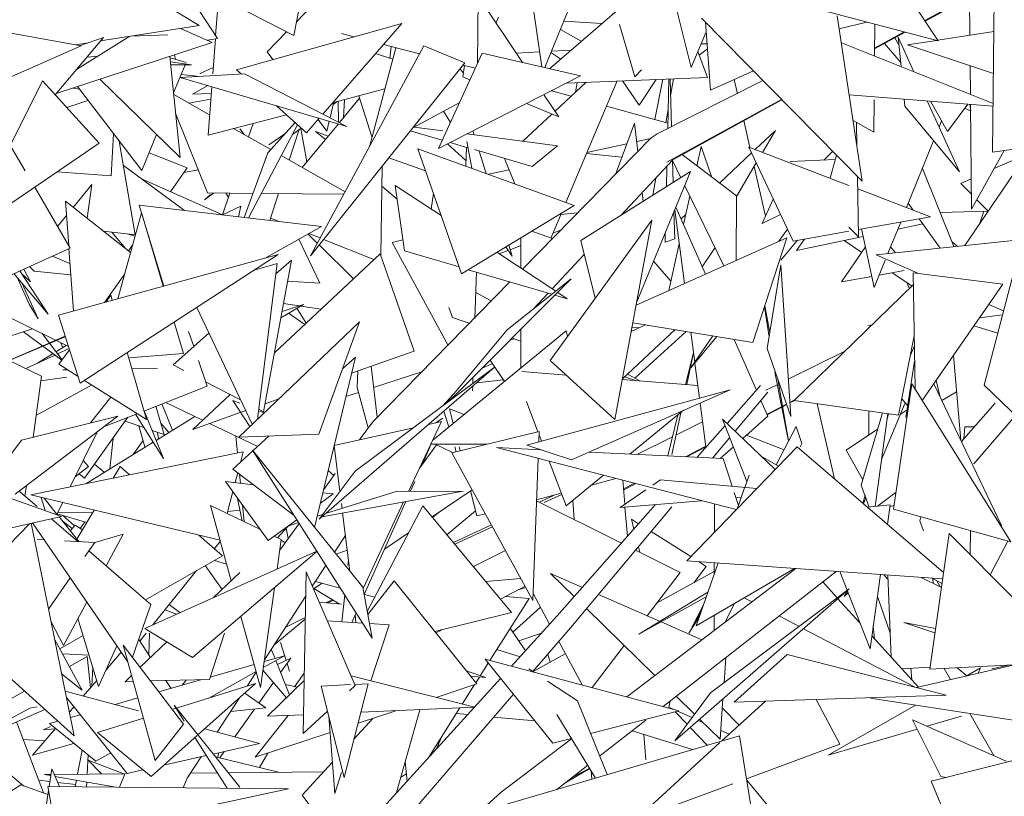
# Model space of a CAD drawing. Header units: metres. Extents: x -14.5 to 13.2, y -19 to 3.3.
# Tile 180 of 210: x 11.802 to 11.975, y 2.364 to 2.5. Entities that reach past the tile are written whole.
import ezdxf

# ---------------------------------------------------------------- set-up
doc = ezdxf.new("R2010")
doc.units = ezdxf.units.M
doc.layers.add('G-IMPT', color=7, linetype='Continuous', lineweight=5)
doc.layers.add('L-PLNT', color=7, linetype='Continuous', lineweight=5, true_color=0x005900)

# ---------------------------------------------------------------- blocks, each defined once
blk = doc.blocks.new('ÁRVORES ORNAMENTAIS - Pequeno e Médio Porte - Ipê-roxo-2870950-CORTE_CALÇADA')
at = {"layer": 'G-IMPT', "color": 253, "true_color": 0xaaaaaa}
for p, q in [((8.17046, 2.53208), (8.15413, 2.49191)), ((8.10995, 2.49758), (8.11499, 2.52413)), ((8.06427, 2.51694), (8.09324, 2.49934)), ((8.23345, 2.51805), (8.23302, 2.47704)), ((8.15018, 2.51571), (8.15362, 2.49203)), ((8.11043, 2.50007), (8.12325, 2.51336)), ((8.1425, 2.51335), (8.14227, 2.49265)), ((8.17452, 2.51338), (8.17994, 2.49194)), ((8.21411, 2.51073), (8.22342, 2.49664)), ((8.17551, 2.50947), (8.15497, 2.49172)), ((8.22107, 2.5002), (8.23333, 2.50694)), ((8.22109, 2.50017), (8.23333, 2.50693)), ((8.22115, 2.50008), (8.23333, 2.50673)), ((8.09659, 2.50332), (8.09615, 2.49756)), ((8.09779, 2.5038), (8.10995, 2.49758)), ((8.1424, 2.50455), (8.15022, 2.49282)), ((8.22896, 2.50435), (8.22903, 2.49764)), ((8.09324, 2.50197), (8.09648, 2.49706)), ((8.20114, 2.50251), (8.22342, 2.49664)), ((8.04694, 2.50035), (8.07248, 2.49577)), ((8.09982, 2.49154), (8.12895, 2.49971)), ((8.11503, 2.48373), (8.12895, 2.49971)), ((8.14597, 2.50083), (8.14554, 2.49983)), ((8.16418, 2.49968), (8.15746, 2.50011)), ((8.16731, 2.49952), (8.17001, 2.4903)), ((8.21003, 2.47188), (8.18172, 2.50064)), ((8.18243, 2.49991), (8.1833, 2.48795)), ((8.20566, 2.50105), (8.21003, 2.47188)), ((8.21086, 2.49995), (8.206, 2.49876)), ((8.21221, 2.49397), (8.21226, 2.49958)), ((8.07588, 2.49662), (8.09324, 2.49934)), ((8.08771, 2.49767), (8.08114, 2.49744)), ((8.08993, 2.49882), (8.09556, 2.49635)), ((8.10522, 2.49468), (8.10866, 2.49824)), ((8.12051, 2.49734), (8.11831, 2.49792)), ((8.16056, 2.49655), (8.15687, 2.49865)), ((8.17994, 2.49194), (8.18255, 2.49823)), ((8.21222, 2.49534), (8.21745, 2.49821)), ((8.21222, 2.49527), (8.21751, 2.49819)), ((8.21222, 2.49521), (8.21763, 2.49816)), ((8.23324, 2.49829), (8.22335, 2.49676)), ((8.06788, 2.48712), (8.07639, 2.49721)), ((8.09556, 2.49635), (8.06807, 2.48735)), ((8.07155, 2.49594), (8.07372, 2.49628)), ((8.08106, 2.49743), (8.07164, 2.49158)), ((8.07235, 2.49579), (8.07639, 2.49721)), ((8.09648, 2.49706), (8.09469, 2.49673)), ((8.09611, 2.49699), (8.09564, 2.49081)), ((8.13207, 2.49434), (8.12571, 2.49599)), ((8.18167, 2.49612), (8.18271, 2.49609)), ((8.20637, 2.4963), (8.23311, 2.48562)), ((8.21398, 2.49617), (8.21684, 2.49283)), ((8.21655, 2.49579), (8.21578, 2.49715)), ((8.21917, 2.49119), (8.21641, 2.49728)), ((8.21691, 2.49209), (8.21641, 2.49728)), ((8.22311, 2.49672), (8.21805, 2.49594)), ((8.23317, 2.49085), (8.21805, 2.49594)), ((8.05103, 2.48634), (8.07248, 2.49577)), ((8.10623, 2.49334), (8.10522, 2.49468)), ((8.13283, 2.49576), (8.11283, 2.45873)), ((8.12788, 2.49543), (8.12323, 2.47798)), ((8.12431, 2.49438), (8.12734, 2.49339)), ((8.12708, 2.49564), (8.12684, 2.49355)), ((8.14002, 2.49274), (8.13283, 2.49576)), ((8.1431, 2.49446), (8.13543, 2.47769)), ((8.1431, 2.49446), (8.16045, 2.49045)), ((8.14912, 2.49447), (8.15323, 2.49469)), ((8.15696, 2.49343), (8.15521, 2.49456)), ((8.15531, 2.49481), (8.15877, 2.495)), ((8.18281, 2.4902), (8.1811, 2.49474)), ((8.18135, 2.49409), (8.18277, 2.49525)), ((8.0754, 2.49392), (8.07349, 2.49378)), ((8.08809, 2.4939), (8.08991, 2.47605)), ((8.09095, 2.49281), (8.08812, 2.49364)), ((8.09189, 2.49239), (8.08819, 2.49296)), ((8.08907, 2.49336), (8.08892, 2.49417)), ((8.14002, 2.49274), (8.11283, 2.45873)), ((8.09189, 2.49239), (8.08825, 2.49242)), ((8.08875, 2.48746), (8.09078, 2.4924)), ((8.10126, 2.4908), (8.0899, 2.49019)), ((8.0934, 2.49086), (8.09572, 2.49196)), ((8.0934, 2.49086), (8.09343, 2.49081)), ((8.10063, 2.49081), (8.09982, 2.49154)), ((8.10126, 2.4908), (8.11928, 2.48155)), ((8.13918, 2.4917), (8.13979, 2.491)), ((8.14001, 2.49228), (8.13967, 2.4903)), ((8.14188, 2.49179), (8.13971, 2.49236)), ((8.17001, 2.4903), (8.17119, 2.49154)), ((8.1833, 2.48795), (8.19089, 2.49132)), ((8.22908, 2.49223), (8.22913, 2.48721)), ((8.06563, 2.4896), (8.052, 2.46245)), ((8.07561, 2.47859), (8.06563, 2.4896)), ((8.07573, 2.48986), (8.08991, 2.47605)), ((8.0899, 2.49019), (8.11928, 2.48155)), ((8.09334, 2.49037), (8.09008, 2.49068)), ((8.16045, 2.49045), (8.13543, 2.47769)), ((8.14095, 2.48976), (8.13967, 2.4903)), ((8.15594, 2.48423), (8.16144, 2.48934)), ((8.15785, 2.46816), (8.16687, 2.48956)), ((8.18281, 2.4902), (8.15799, 2.4892)), ((8.15953, 2.48757), (8.15983, 2.48927)), ((8.17075, 2.48529), (8.16782, 2.4896)), ((8.17373, 2.48984), (8.17075, 2.48529)), ((8.17352, 2.48278), (8.17492, 2.48988)), ((8.17391, 2.48025), (8.19255, 2.48963)), ((8.17578, 2.48119), (8.17598, 2.48993)), ((8.17645, 2.48152), (8.17621, 2.48994)), ((8.1763, 2.48696), (8.17683, 2.48996)), ((8.1881, 2.48732), (8.18752, 2.48983)), ((8.07214, 2.48812), (8.07104, 2.48832)), ((8.08314, 2.4738), (8.07179, 2.48857)), ((8.09478, 2.48876), (8.09207, 2.48724)), ((8.09537, 2.48735), (8.09207, 2.48724)), ((8.09546, 2.48855), (8.09481, 2.48)), ((8.11692, 2.48579), (8.12594, 2.48815)), ((8.15531, 2.48783), (8.15878, 2.48687)), ((8.07365, 2.48615), (8.06992, 2.48486)), ((8.08878, 2.48716), (8.09509, 2.48358)), ((8.09142, 2.48566), (8.0953, 2.48636)), ((8.1163, 2.48308), (8.11696, 2.48594)), ((8.11684, 2.48543), (8.11754, 2.48595)), ((8.11779, 2.48232), (8.11772, 2.486)), ((8.11796, 2.48223), (8.12152, 2.48652)), ((8.11867, 2.48308), (8.11886, 2.4863)), ((8.12138, 2.48696), (8.12369, 2.4797)), ((8.13914, 2.48579), (8.1309, 2.48133)), ((8.1566, 2.48323), (8.15093, 2.48559)), ((8.15405, 2.48706), (8.1566, 2.48323)), ((8.17564, 2.47524), (8.19581, 2.48632)), ((8.17564, 2.47524), (8.19586, 2.48628)), ((8.17667, 2.47564), (8.19588, 2.48625)), ((8.20774, 2.48713), (8.23311, 2.48512)), ((8.2121, 2.48055), (8.21215, 2.48624)), ((8.21758, 2.48511), (8.21746, 2.48636)), ((8.22718, 2.47355), (8.22151, 2.48604)), ((8.22507, 2.48067), (8.22207, 2.48599)), ((8.11216, 2.48043), (8.10685, 2.48521)), ((8.13628, 2.48425), (8.13752, 2.48225)), ((8.16501, 2.48514), (8.1758, 2.48214)), ((8.17545, 2.48224), (8.17586, 2.48453)), ((8.22718, 2.47355), (8.21758, 2.48511)), ((8.22507, 2.48067), (8.22865, 2.48547)), ((8.22812, 2.48476), (8.22916, 2.48427)), ((8.22899, 2.48544), (8.22916, 2.48438)), ((8.22915, 2.48543), (8.22932, 2.46696)), ((8.09469, 2.46983), (8.08913, 2.48372)), ((8.09481, 2.48), (8.10862, 2.48362)), ((8.10194, 2.47969), (8.10275, 2.48208)), ((8.11017, 2.48222), (8.10535, 2.47687)), ((8.11216, 2.48043), (8.11439, 2.48299)), ((8.11575, 2.4807), (8.1142, 2.48277)), ((8.11575, 2.4807), (8.11616, 2.48247)), ((8.15025, 2.47895), (8.1554, 2.48373)), ((8.16996, 2.48212), (8.16657, 2.47311)), ((8.16996, 2.48212), (8.17051, 2.47713)), ((8.19026, 2.47784), (8.18917, 2.48262)), ((8.2121, 2.48055), (8.20843, 2.48258)), ((8.20904, 2.48224), (8.20912, 2.47798)), ((8.22403, 2.48251), (8.2236, 2.48144)), ((8.09931, 2.48118), (8.10587, 2.47746)), ((8.10044, 2.48112), (8.10115, 2.48014)), ((8.10192, 2.46543), (8.11059, 2.48184)), ((8.10552, 2.4783), (8.10852, 2.48038)), ((8.10912, 2.47561), (8.11085, 2.48099)), ((8.10969, 2.48013), (8.11122, 2.48127)), ((8.11222, 2.47531), (8.11113, 2.4812)), ((8.11139, 2.47432), (8.11777, 2.482)), ((8.11599, 2.47986), (8.11376, 2.48066)), ((8.11548, 2.47924), (8.11376, 2.48066)), ((8.13608, 2.47911), (8.13044, 2.48076)), ((8.13618, 2.48078), (8.13111, 2.48145)), ((8.14168, 2.48007), (8.14146, 2.48077)), ((8.1912, 2.47747), (8.19478, 2.48082)), ((8.1925, 2.47698), (8.19478, 2.48082)), ((8.07561, 2.47859), (8.052, 2.46245)), ((8.07774, 2.47282), (8.07816, 2.48027)), ((8.08198, 2.46245), (8.07916, 2.47897)), ((8.08314, 2.4738), (8.08573, 2.48012)), ((8.14058, 2.4778), (8.13744, 2.47872)), ((8.14125, 2.47418), (8.14037, 2.47889)), ((8.15637, 2.47815), (8.14042, 2.48023)), ((8.15019, 2.45639), (8.17289, 2.47956)), ((8.17032, 2.47887), (8.17273, 2.4794)), ((8.17391, 2.48025), (8.17289, 2.47956)), ((8.22263, 2.47903), (8.21786, 2.46725)), ((8.25431, 2.47988), (8.23302, 2.47704)), ((8.0626, 2.47371), (8.06027, 2.47771)), ((8.08441, 2.47689), (8.09115, 2.47424)), ((8.10119, 2.46551), (8.10535, 2.47687)), ((8.13944, 2.45558), (8.13177, 2.47763)), ((8.15931, 2.46762), (8.13177, 2.47763)), ((8.14025, 2.47557), (8.13702, 2.4785)), ((8.14034, 2.47787), (8.1402, 2.47456)), ((8.15188, 2.4745), (8.14173, 2.47746)), ((8.14382, 2.47325), (8.14258, 2.47722)), ((8.15188, 2.4745), (8.15637, 2.47815)), ((8.16155, 2.47694), (8.1686, 2.47849)), ((8.18168, 2.47804), (8.18091, 2.47462)), ((8.18358, 2.47258), (8.18168, 2.47804)), ((8.1849, 2.47157), (8.19057, 2.47688)), ((8.19786, 2.46136), (8.19009, 2.4779)), ((8.19009, 2.4779), (8.20767, 2.47116)), ((8.20483, 2.47716), (8.2033, 2.47563)), ((8.23507, 2.47731), (8.22932, 2.46696)), ((8.23329, 2.47411), (8.24288, 2.47835)), ((8.10772, 2.47641), (8.11894, 2.47004)), ((8.13313, 2.47372), (8.12666, 2.47603)), ((8.14703, 2.47591), (8.14883, 2.47143)), ((8.16771, 2.47614), (8.16149, 2.4768)), ((8.16755, 2.46588), (8.17667, 2.47564)), ((8.17661, 2.47557), (8.1781, 2.47252)), ((8.17674, 2.47166), (8.17663, 2.47553)), ((8.17834, 2.47658), (8.18788, 2.4693)), ((8.18788, 2.46919), (8.19139, 2.47512)), ((8.19735, 2.47535), (8.20531, 2.47572)), ((8.20551, 2.47648), (8.20441, 2.47241)), ((8.07774, 2.47282), (8.06823, 2.47355)), ((8.0799, 2.47465), (8.09065, 2.46673)), ((8.08819, 2.47005), (8.09115, 2.47424)), ((8.09057, 2.47342), (8.09305, 2.47392)), ((8.12547, 2.47454), (8.12522, 2.45878)), ((8.14419, 2.47312), (8.14783, 2.47392)), ((8.16047, 2.46144), (8.17982, 2.4736)), ((8.17033, 2.45062), (8.17982, 2.4736)), ((8.17555, 2.47092), (8.17563, 2.47439)), ((8.19302, 2.46574), (8.19102, 2.47449)), ((8.22065, 2.47415), (8.22621, 2.46038)), ((8.23766, 2.47453), (8.2281, 2.46057)), ((8.08297, 2.47239), (8.09733, 2.46596)), ((8.17315, 2.46941), (8.17369, 2.47246)), ((8.20921, 2.47271), (8.2094, 2.46209)), ((8.22742, 2.4715), (8.22927, 2.47232)), ((8.07051, 2.46011), (8.06427, 2.47084)), ((8.07107, 2.46729), (8.07436, 2.47129)), ((8.0735, 2.46538), (8.07436, 2.47129)), ((8.12812, 2.46875), (8.12541, 2.471)), ((8.12778, 2.47117), (8.12942, 2.45961)), ((8.12778, 2.47117), (8.13587, 2.46584)), ((8.1713, 2.4699), (8.17147, 2.46835)), ((8.17879, 2.47111), (8.1857, 2.45698)), ((8.20925, 2.47055), (8.22208, 2.46563)), ((8.2293, 2.4696), (8.22742, 2.4715)), ((8.08115, 2.45935), (8.06969, 2.46838)), ((8.07026, 2.46054), (8.06969, 2.46838)), ((8.09416, 2.46861), (8.09578, 2.46982)), ((8.09416, 2.46861), (8.09527, 2.46956)), ((8.09469, 2.46983), (8.10274, 2.46975)), ((8.09733, 2.46596), (8.09862, 2.46979)), ((8.09839, 2.46909), (8.09795, 2.4698)), ((8.1042, 2.46974), (8.1187, 2.4696)), ((8.1057, 2.46499), (8.10722, 2.46971)), ((8.13452, 2.46971), (8.13411, 2.46699)), ((8.1797, 2.46924), (8.17858, 2.46427)), ((8.18788, 2.4693), (8.18782, 2.45796)), ((8.19438, 2.46876), (8.19242, 2.46442)), ((8.23224, 2.46663), (8.23026, 2.46863)), ((8.08705, 2.45343), (8.08266, 2.46765)), ((8.08266, 2.46765), (8.11478, 2.46394)), ((8.10058, 2.46749), (8.09737, 2.46596)), ((8.10017, 2.46563), (8.10058, 2.46749)), ((8.13944, 2.45558), (8.15931, 2.46762)), ((8.17702, 2.46174), (8.17689, 2.4665)), ((8.17872, 2.45385), (8.17702, 2.46684)), ((8.18243, 2.45552), (8.17723, 2.46734)), ((8.21817, 2.468), (8.21901, 2.46681)), ((8.22379, 2.46638), (8.23223, 2.46664)), ((8.23078, 2.4645), (8.23147, 2.46661)), ((8.0683, 2.46391), (8.06987, 2.46583)), ((8.07891, 2.45119), (8.08306, 2.46634)), ((8.08693, 2.45339), (8.08307, 2.46636)), ((8.10584, 2.46541), (8.10733, 2.4648)), ((8.15505, 2.44031), (8.17301, 2.46505)), ((8.15521, 2.46188), (8.15705, 2.46625)), ((8.15694, 2.46601), (8.15992, 2.46632)), ((8.16648, 2.4299), (8.17301, 2.46505)), ((8.17815, 2.46526), (8.17898, 2.46603)), ((8.19566, 2.46603), (8.19242, 2.46442)), ((8.20938, 2.46339), (8.22208, 2.46563)), ((8.21683, 2.46471), (8.21459, 2.45915)), ((8.2201, 2.46528), (8.22376, 2.46012)), ((8.08198, 2.46245), (8.07638, 2.46311)), ((8.10489, 2.45833), (8.11478, 2.46394)), ((8.15183, 2.46309), (8.15548, 2.46179)), ((8.15557, 2.46274), (8.15692, 2.46326)), ((8.19687, 2.46347), (8.19536, 2.46131)), ((8.19786, 2.46136), (8.20767, 2.46309)), ((8.20767, 2.46378), (8.2094, 2.46209)), ((8.20994, 2.46349), (8.21218, 2.45319)), ((8.22073, 2.46439), (8.21633, 2.46346)), ((8.08031, 2.46001), (8.07787, 2.46293)), ((8.08063, 2.46261), (8.08193, 2.46222)), ((8.1145, 2.45394), (8.11079, 2.46168)), ((8.11241, 2.4626), (8.11405, 2.46098)), ((8.11258, 2.46269), (8.11454, 2.4619)), ((8.11517, 2.46165), (8.12402, 2.45808)), ((8.12724, 2.4611), (8.12914, 2.46154)), ((8.14993, 2.46194), (8.14993, 2.45657)), ((8.16047, 2.46144), (8.163, 2.45126)), ((8.19677, 2.46194), (8.17022, 2.45004)), ((8.17533, 2.46118), (8.17536, 2.46282)), ((8.17702, 2.46174), (8.17533, 2.46118)), ((8.1908, 2.44346), (8.19677, 2.46194)), ((8.19866, 2.4615), (8.1957, 2.45796)), ((8.21023, 2.46216), (8.19847, 2.45966)), ((8.19986, 2.46171), (8.19847, 2.45966)), ((8.20687, 2.46144), (8.20998, 2.45936)), ((8.24287, 2.46213), (8.21248, 2.45893)), ((8.22587, 2.46123), (8.2268, 2.46044)), ((8.07051, 2.46011), (8.05033, 2.45094)), ((8.07109, 2.44904), (8.0703, 2.46002)), ((8.0808, 2.45963), (8.08149, 2.4606)), ((8.11438, 2.46066), (8.12042, 2.45471)), ((8.12724, 2.4611), (8.13709, 2.44293)), ((8.12942, 2.45961), (8.13902, 2.45679)), ((8.1461, 2.45909), (8.1477, 2.4597)), ((8.14839, 2.45867), (8.14728, 2.46033)), ((8.14839, 2.45867), (8.14777, 2.46063)), ((8.14802, 2.45983), (8.14993, 2.46057)), ((8.17781, 2.46084), (8.17596, 2.45261)), ((8.18412, 2.46022), (8.18186, 2.45683)), ((8.21063, 2.46031), (8.20641, 2.45415)), ((8.21592, 2.45929), (8.21506, 2.46031)), ((8.07049, 2.45737), (8.06743, 2.45871)), ((8.06844, 2.44831), (8.10718, 2.45896)), ((8.07228, 2.4363), (8.10718, 2.45896)), ((8.10459, 2.43127), (8.1095, 2.45798)), ((8.12511, 2.45911), (8.1065, 2.44165)), ((8.10675, 2.45555), (8.1095, 2.45798)), ((8.13114, 2.44197), (8.12511, 2.45911)), ((8.14568, 2.45937), (8.15606, 2.45253)), ((8.15544, 2.45294), (8.16108, 2.45897)), ((8.17329, 2.4578), (8.17633, 2.45428)), ((8.21411, 2.45796), (8.21218, 2.45319)), ((8.21994, 2.45565), (8.21248, 2.45893)), ((8.06166, 2.45609), (8.06667, 2.44848)), ((8.06355, 2.45418), (8.06236, 2.45641)), ((8.06416, 2.45602), (8.06334, 2.45686)), ((8.07063, 2.4554), (8.06416, 2.45602)), ((8.10293, 2.4562), (8.10698, 2.45741)), ((8.10698, 2.45741), (8.10354, 2.42996)), ((8.14064, 2.45631), (8.15538, 2.45198)), ((8.1957, 2.45718), (8.1933, 2.44241)), ((8.19747, 2.43045), (8.1957, 2.45718)), ((8.21745, 2.45614), (8.21305, 2.45535)), ((8.23705, 2.45706), (8.23151, 2.43598)), ((8.06062, 2.45562), (8.06667, 2.44848)), ((8.06328, 2.45021), (8.06117, 2.45498)), ((8.06355, 2.45418), (8.06199, 2.45559)), ((8.08006, 2.45539), (8.07655, 2.45054)), ((8.1588, 2.45471), (8.13727, 2.43312)), ((8.14208, 2.45589), (8.14182, 2.44773)), ((8.1588, 2.45471), (8.14753, 2.44573)), ((8.21176, 2.45512), (8.20641, 2.45415)), ((8.21535, 2.45576), (8.21881, 2.45344)), ((8.21903, 2.45576), (8.21935, 2.43529)), ((8.21903, 2.45576), (8.23479, 2.45376)), ((8.0649, 2.44766), (8.062, 2.45399)), ((8.1145, 2.45394), (8.10881, 2.45426)), ((8.12398, 2.42964), (8.14799, 2.45415)), ((8.21907, 2.45368), (8.19804, 2.43326)), ((8.21791, 2.45404), (8.21838, 2.45302)), ((8.22063, 2.43325), (8.23479, 2.45376)), ((8.07679, 2.45061), (8.0777, 2.45181)), ((8.0777, 2.45181), (8.07795, 2.45093)), ((8.14196, 2.45229), (8.14479, 2.45077)), ((8.15212, 2.44939), (8.15473, 2.45218)), ((8.15592, 2.45183), (8.15809, 2.45119)), ((8.1564, 2.4523), (8.15809, 2.45119)), ((8.06794, 2.44388), (8.05649, 2.44954)), ((8.0649, 2.44766), (8.06328, 2.45021)), ((8.09282, 2.44963), (8.1026, 2.42906)), ((8.10763, 2.44784), (8.11164, 2.45018)), ((8.10784, 2.44896), (8.11164, 2.45018)), ((8.11086, 2.44993), (8.1081, 2.45034)), ((8.11208, 2.44688), (8.11047, 2.4495)), ((8.11471, 2.44935), (8.11114, 2.44989)), ((8.13722, 2.44964), (8.1379, 2.44787)), ((8.19364, 2.44449), (8.19282, 2.4497)), ((8.19375, 2.44516), (8.1929, 2.44997)), ((8.23494, 2.44905), (8.23233, 2.4502)), ((8.07228, 2.4363), (8.06844, 2.44831)), ((8.10901, 2.44864), (8.11185, 2.44667)), ((8.1379, 2.44787), (8.14094, 2.44683)), ((8.23071, 2.44785), (8.23476, 2.44834)), ((8.05955, 2.44446), (8.06391, 2.44587)), ((8.09046, 2.44153), (8.08882, 2.44704)), ((8.12148, 2.44713), (8.10023, 2.4268)), ((8.11435, 2.42733), (8.12148, 2.44713)), ((8.14753, 2.44573), (8.13664, 2.43265)), ((8.14993, 2.44582), (8.14993, 2.439)), ((8.17708, 2.44574), (8.16781, 2.43707)), ((8.17185, 2.44661), (8.16936, 2.4454)), ((8.16949, 2.44613), (8.17075, 2.44607)), ((8.1908, 2.44346), (8.16965, 2.44697)), ((8.21176, 2.44659), (8.21105, 2.4464)), ((8.2297, 2.44639), (8.23391, 2.44513)), ((8.06963, 2.44461), (8.05749, 2.43936)), ((8.06967, 2.44447), (8.05749, 2.43936)), ((8.06228, 2.44535), (8.06908, 2.44039)), ((8.06557, 2.44505), (8.0691, 2.44043)), ((8.08865, 2.43955), (8.09496, 2.44513)), ((8.09137, 2.44542), (8.09228, 2.44276)), ((8.15789, 2.44552), (8.13439, 2.42629)), ((8.14807, 2.44395), (8.14881, 2.44412)), ((8.14838, 2.44426), (8.14993, 2.44373)), ((8.15789, 2.44552), (8.15814, 2.44457)), ((8.17906, 2.44541), (8.17002, 2.43717)), ((8.18376, 2.44463), (8.17984, 2.43901)), ((8.18445, 2.44452), (8.17984, 2.43901)), ((8.18054, 2.44001), (8.17985, 2.44528)), ((8.19142, 2.4351), (8.18749, 2.44401)), ((8.2192, 2.44463), (8.21643, 2.43067)), ((8.0698, 2.44296), (8.06801, 2.44185)), ((8.07022, 2.44275), (8.06809, 2.44381)), ((8.07033, 2.4424), (8.06831, 2.44147)), ((8.0685, 2.43963), (8.07041, 2.44216)), ((8.06886, 2.44342), (8.06925, 2.44262)), ((8.19747, 2.43045), (8.1933, 2.44241)), ((8.21923, 2.44287), (8.21854, 2.44127)), ((8.05723, 2.44154), (8.06548, 2.43755)), ((8.06788, 2.44127), (8.06271, 2.43889)), ((8.0675, 2.44154), (8.06474, 2.43982)), ((8.08058, 2.44169), (8.08395, 2.42988)), ((8.09046, 2.44153), (8.08084, 2.44078)), ((8.11358, 2.41089), (8.12076, 2.44089)), ((8.11848, 2.43881), (8.12076, 2.44089)), ((8.13114, 2.44197), (8.12008, 2.43806)), ((8.17893, 2.43608), (8.18032, 2.44167)), ((8.18032, 2.44165), (8.17913, 2.43607)), ((8.19703, 2.43701), (8.20699, 2.44195)), ((8.2261, 2.44118), (8.22743, 2.42622)), ((8.0685, 2.43963), (8.07191, 2.43748)), ((8.08591, 2.43894), (8.08139, 2.43885)), ((8.08865, 2.43955), (8.09056, 2.43856)), ((8.09312, 2.44029), (8.09466, 2.43577)), ((8.11439, 2.41237), (8.1452, 2.43905)), ((8.12075, 2.42078), (8.1452, 2.43905)), ((8.12462, 2.4303), (8.12352, 2.43928)), ((8.14301, 2.43888), (8.1449, 2.43977)), ((8.14703, 2.43663), (8.14449, 2.44037)), ((8.16648, 2.4299), (8.15505, 2.44031)), ((8.18136, 2.43368), (8.18056, 2.43986)), ((8.21927, 2.44019), (8.21775, 2.43025)), ((8.06548, 2.43755), (8.06399, 2.42676)), ((8.06996, 2.43739), (8.06537, 2.43672)), ((8.07007, 2.43864), (8.06925, 2.43863)), ((8.12108, 2.43552), (8.12122, 2.43846)), ((8.13249, 2.43833), (8.12398, 2.43556)), ((8.14148, 2.43735), (8.14144, 2.43624)), ((8.15009, 2.43835), (8.15788, 2.43774)), ((8.16779, 2.43696), (8.18107, 2.43592)), ((8.1682, 2.43744), (8.17013, 2.43677)), ((8.16869, 2.43789), (8.17087, 2.43672)), ((8.19463, 2.43822), (8.19706, 2.42608)), ((8.19709, 2.42615), (8.19518, 2.43702)), ((8.06469, 2.43074), (8.07429, 2.43598)), ((8.07302, 2.43678), (8.08395, 2.42988)), ((8.09466, 2.43577), (8.08352, 2.4314)), ((8.09438, 2.43657), (8.10044, 2.43343)), ((8.12108, 2.43552), (8.12299, 2.42841)), ((8.14143, 2.43579), (8.1414, 2.43496)), ((8.14211, 2.43638), (8.14683, 2.43692)), ((8.18624, 2.42923), (8.19211, 2.43589)), ((8.19309, 2.43505), (8.19507, 2.43603)), ((8.21879, 2.43618), (8.21557, 2.41411)), ((8.21879, 2.43618), (8.23621, 2.40834)), ((8.22267, 2.4362), (8.23457, 2.41123)), ((8.22305, 2.43675), (8.2238, 2.43383)), ((8.23151, 2.43598), (8.23775, 2.42994)), ((8.07771, 2.43382), (8.07413, 2.42932)), ((8.0987, 2.43433), (8.09212, 2.42817)), ((8.10726, 2.43352), (8.10485, 2.43267)), ((8.1213, 2.43469), (8.1191, 2.43397)), ((8.13618, 2.43234), (8.13801, 2.43429)), ((8.15094, 2.42541), (8.1868, 2.43516)), ((8.15882, 2.42278), (8.1868, 2.43516)), ((8.18767, 2.42786), (8.19344, 2.43475)), ((8.21807, 2.43229), (8.217, 2.43356)), ((8.22408, 2.43324), (8.22667, 2.43481)), ((8.08706, 2.42725), (8.08563, 2.43223)), ((8.08854, 2.42801), (8.08667, 2.43264)), ((8.08736, 2.43291), (8.09385, 2.42979)), ((8.10217, 2.42865), (8.09917, 2.43327)), ((8.10044, 2.43277), (8.09917, 2.43327)), ((8.13732, 2.43178), (8.1399, 2.4308)), ((8.13732, 2.43178), (8.13798, 2.42922)), ((8.15292, 2.42772), (8.1509, 2.43305)), ((8.18249, 2.42511), (8.18148, 2.43281)), ((8.19343, 2.43051), (8.19221, 2.43328)), ((8.19329, 2.43083), (8.19584, 2.43216)), ((8.1933, 2.43081), (8.19585, 2.43214)), ((8.19333, 2.43074), (8.19586, 2.43207)), ((8.19602, 2.43223), (8.19672, 2.43259)), ((8.19603, 2.43216), (8.19674, 2.43253)), ((8.1973, 2.43292), (8.19804, 2.4333)), ((8.19731, 2.43289), (8.19804, 2.43328)), ((8.19731, 2.43283), (8.19804, 2.43321)), ((8.21643, 2.43067), (8.19804, 2.43326)), ((8.20213, 2.43268), (8.20515, 2.41946)), ((8.21345, 2.42284), (8.21759, 2.43285)), ((8.22752, 2.42602), (8.23349, 2.43278)), ((8.07891, 2.43052), (8.06085, 2.41677)), ((8.06195, 2.42625), (8.07891, 2.43052)), ((8.07306, 2.41957), (8.08067, 2.43029)), ((8.0823, 2.43093), (8.07642, 2.42862)), ((8.08202, 2.43082), (8.08696, 2.42301)), ((8.08358, 2.43143), (8.08696, 2.42301)), ((8.09248, 2.43045), (8.08567, 2.42623)), ((8.10145, 2.43147), (8.09212, 2.42817)), ((8.10469, 2.43106), (8.10372, 2.43145)), ((8.10376, 2.4317), (8.10459, 2.43127)), ((8.13499, 2.42935), (8.13619, 2.43013)), ((8.13618, 2.43012), (8.13619, 2.43013)), ((8.13636, 2.43139), (8.1372, 2.42859)), ((8.1691, 2.42382), (8.17859, 2.43153)), ((8.1758, 2.4235), (8.17759, 2.43072)), ((8.17807, 2.43111), (8.1765, 2.42373)), ((8.19343, 2.43051), (8.18901, 2.42657)), ((8.2136, 2.43107), (8.20989, 2.41836)), ((8.21124, 2.4314), (8.21123, 2.42717)), ((8.21455, 2.43094), (8.21234, 2.41458)), ((8.21442, 2.42995), (8.2147, 2.43092)), ((8.21675, 2.43081), (8.21796, 2.43162)), ((8.22973, 2.42208), (8.23703, 2.43063)), ((8.0835, 2.42848), (8.0802, 2.42962)), ((8.08264, 2.42878), (8.0837, 2.42511)), ((8.08791, 2.42762), (8.08648, 2.42928)), ((8.09506, 2.42921), (8.10356, 2.42513)), ((8.11705, 2.42531), (8.13103, 2.42846)), ((8.12147, 2.4263), (8.12306, 2.42852)), ((8.12398, 2.42964), (8.12306, 2.42852)), ((8.13593, 2.42956), (8.13015, 2.41724)), ((8.13365, 2.42905), (8.13593, 2.42956)), ((8.17723, 2.42717), (8.18191, 2.4295)), ((8.18097, 2.42325), (8.1859, 2.42885)), ((8.18975, 2.41901), (8.18546, 2.42997)), ((8.1947, 2.42111), (8.18546, 2.42997)), ((8.19841, 2.42868), (8.1949, 2.42193)), ((8.19841, 2.42868), (8.19942, 2.42566)), ((8.22811, 2.42864), (8.22795, 2.4265)), ((8.22811, 2.42864), (8.22984, 2.42864)), ((8.07055, 2.41802), (8.07532, 2.42779)), ((8.07753, 2.42119), (8.07808, 2.42664)), ((8.08706, 2.42725), (8.08497, 2.42797)), ((8.08611, 2.42651), (8.08593, 2.42764)), ((8.0992, 2.42114), (8.1056, 2.427)), ((8.0997, 2.42698), (8.1, 2.42398)), ((8.11435, 2.42733), (8.10023, 2.4268)), ((8.13775, 2.42403), (8.15314, 2.42777)), ((8.15314, 2.42777), (8.15307, 2.42599)), ((8.15353, 2.42612), (8.15312, 2.42721)), ((8.17036, 2.42376), (8.17664, 2.42688)), ((8.1837, 2.42311), (8.18673, 2.42673)), ((8.18968, 2.42717), (8.19628, 2.42458)), ((8.2072, 2.42452), (8.21276, 2.42818)), ((8.06195, 2.42625), (8.05551, 2.41765)), ((8.08513, 2.4259), (8.07331, 2.41858)), ((8.08162, 2.42376), (8.08338, 2.42622)), ((8.11705, 2.42531), (8.11805, 2.41721)), ((8.1321, 2.4214), (8.13506, 2.42544)), ((8.13396, 2.42512), (8.1326, 2.42209)), ((8.13396, 2.42512), (8.13392, 2.42511)), ((8.14398, 2.42554), (8.13406, 2.42558)), ((8.1379, 2.42407), (8.13506, 2.42544)), ((8.13826, 2.42511), (8.13852, 2.42422)), ((8.13903, 2.42511), (8.13921, 2.42438)), ((8.15344, 2.42458), (8.14564, 2.42496)), ((8.18784, 2.41402), (8.14564, 2.42496)), ((8.15094, 2.42541), (8.15882, 2.42278)), ((8.1789, 2.42335), (8.18229, 2.42511)), ((8.17893, 2.42335), (8.18232, 2.42511)), ((8.19857, 2.42511), (8.17914, 2.40502)), ((8.17918, 2.42333), (8.18249, 2.42507)), ((8.18737, 2.42511), (8.18505, 2.42305)), ((8.19857, 2.42511), (8.22438, 2.40293)), ((8.19942, 2.42566), (8.19909, 2.42511)), ((8.03984, 2.42325), (8.069, 2.41282)), ((8.101, 2.42418), (8.06359, 2.41661)), ((8.10052, 2.42235), (8.101, 2.42418)), ((8.12208, 2.40034), (8.10262, 2.4245)), ((8.12375, 2.39135), (8.10262, 2.4245)), ((8.13775, 2.42403), (8.15205, 2.39801)), ((8.18553, 2.42303), (8.16195, 2.42417)), ((8.19226, 2.42346), (8.19528, 2.42171)), ((8.2072, 2.42452), (8.21016, 2.41927)), ((8.07378, 2.42163), (8.07141, 2.41978)), ((8.07282, 2.42266), (8.07378, 2.42163)), ((8.07652, 2.42063), (8.07481, 2.42204)), ((8.07932, 2.4216), (8.0781, 2.41954)), ((8.081, 2.42013), (8.07932, 2.4216)), ((8.15297, 2.42306), (8.15205, 2.39801)), ((8.15787, 2.41471), (8.15489, 2.42256)), ((8.18553, 2.42303), (8.18715, 2.41814)), ((8.07306, 2.41957), (8.07213, 2.42035)), ((8.0992, 2.42114), (8.10996, 2.41299)), ((8.0996, 2.41879), (8.10004, 2.4205)), ((8.10037, 2.42026), (8.10052, 2.41868)), ((8.11439, 2.41237), (8.12075, 2.42078)), ((8.11519, 2.4176), (8.11721, 2.4204)), ((8.11695, 2.42004), (8.11598, 2.4209)), ((8.15787, 2.41471), (8.16448, 2.42007)), ((8.19013, 2.42007), (8.18938, 2.41794)), ((8.06281, 2.41827), (8.06256, 2.41642)), ((8.09791, 2.41898), (8.10279, 2.41842)), ((8.09791, 2.41898), (8.10543, 2.4086)), ((8.13122, 2.41899), (8.13044, 2.41724)), ((8.16667, 2.4195), (8.16235, 2.41834)), ((8.16822, 2.41496), (8.16787, 2.41919)), ((8.168, 2.41767), (8.16991, 2.41867)), ((8.168, 2.41767), (8.16992, 2.41866)), ((8.16801, 2.41748), (8.17015, 2.4186)), ((8.17452, 2.41927), (8.17319, 2.41836)), ((8.19146, 2.41775), (8.17452, 2.41927)), ((8.20989, 2.41836), (8.21129, 2.41446)), ((8.06469, 2.41458), (8.06153, 2.4173)), ((8.09697, 2.40864), (8.06359, 2.41661)), ((8.06613, 2.41385), (8.06543, 2.41617)), ((8.09819, 2.41334), (8.09919, 2.41721)), ((8.09992, 2.41621), (8.10081, 2.41207)), ((8.11687, 2.41681), (8.11461, 2.41519)), ((8.11484, 2.41276), (8.13976, 2.41729)), ((8.11505, 2.41701), (8.11687, 2.41681)), ((8.12793, 2.41723), (8.1155, 2.41333)), ((8.12793, 2.41723), (8.13976, 2.41729)), ((8.14133, 2.41752), (8.13428, 2.41274)), ((8.14103, 2.41732), (8.14215, 2.41291)), ((8.15703, 2.41691), (8.1527, 2.41575)), ((8.15317, 2.41534), (8.1558, 2.41658)), ((8.15405, 2.41526), (8.15712, 2.41669)), ((8.15405, 2.41526), (8.15712, 2.41669)), ((8.17192, 2.41749), (8.16739, 2.41439)), ((8.18752, 2.41702), (8.18827, 2.41478)), ((8.18876, 2.41619), (8.18783, 2.41611)), ((8.18934, 2.41784), (8.18808, 2.41427)), ((8.21014, 2.41517), (8.21054, 2.41656)), ((8.21025, 2.41507), (8.21069, 2.41614)), ((8.21277, 2.41463), (8.216, 2.41708)), ((8.06831, 2.41307), (8.06593, 2.41605)), ((8.0682, 2.41321), (8.06921, 2.41527)), ((8.09527, 2.41475), (8.10404, 2.41052)), ((8.09527, 2.41475), (8.09889, 2.4015)), ((8.1009, 2.41485), (8.10119, 2.41189)), ((8.11831, 2.41512), (8.11842, 2.41424)), ((8.12927, 2.41538), (8.12212, 2.40014)), ((8.12964, 2.41545), (8.12232, 2.39904)), ((8.13264, 2.41471), (8.12287, 2.39607)), ((8.14829, 2.3959), (8.13264, 2.41471)), ((8.16763, 2.40812), (8.15269, 2.41558)), ((8.15628, 2.39524), (8.17362, 2.41491)), ((8.15866, 2.39319), (8.17651, 2.41451)), ((8.15931, 2.41227), (8.15908, 2.41569)), ((8.18175, 2.4156), (8.16739, 2.41439)), ((8.16869, 2.40932), (8.16826, 2.41446)), ((8.18402, 2.41501), (8.184, 2.41005)), ((8.215, 2.41487), (8.211, 2.41443)), ((8.21451, 2.41141), (8.215, 2.41487)), ((8.21566, 2.41474), (8.21496, 2.41456)), ((8.04033, 2.40638), (8.069, 2.41282)), ((8.07346, 2.41176), (8.06825, 2.41331)), ((8.06834, 2.41349), (8.07448, 2.41347)), ((8.07204, 2.40839), (8.06858, 2.41273)), ((8.07128, 2.41119), (8.06917, 2.41303)), ((8.07476, 2.41394), (8.0717, 2.40881)), ((8.10042, 2.41392), (8.09829, 2.41372)), ((8.115, 2.41317), (8.11406, 2.41287)), ((8.11852, 2.41343), (8.11978, 2.40319)), ((8.13435, 2.41265), (8.1355, 2.41357)), ((8.13688, 2.40961), (8.14192, 2.41381)), ((8.14364, 2.41331), (8.14215, 2.41291)), ((8.23621, 2.40834), (8.21557, 2.41411)), ((8.22036, 2.41277), (8.22021, 2.41203)), ((8.04766, 2.39541), (8.06342, 2.41157)), ((8.06367, 2.41162), (8.07122, 2.37415)), ((8.08068, 2.38722), (8.06386, 2.41167)), ((8.07188, 2.4084), (8.06721, 2.41242)), ((8.07086, 2.41071), (8.06929, 2.41194)), ((8.07138, 2.4113), (8.07051, 2.41031)), ((8.07138, 2.4113), (8.07267, 2.41044)), ((8.07228, 2.4107), (8.07311, 2.41186)), ((8.11046, 2.41221), (8.10543, 2.4086)), ((8.10702, 2.40907), (8.10887, 2.41107)), ((8.10743, 2.40686), (8.11085, 2.41159)), ((8.11073, 2.41178), (8.1089, 2.41109)), ((8.13804, 2.40821), (8.14472, 2.41136)), ((8.13826, 2.40795), (8.1449, 2.41102)), ((8.13826, 2.40795), (8.1449, 2.41102)), ((8.17065, 2.41154), (8.16939, 2.41234)), ((8.16983, 2.41061), (8.16939, 2.41234)), ((8.22083, 2.41028), (8.22021, 2.41203)), ((8.07987, 2.40971), (8.07484, 2.40826)), ((8.07687, 2.40411), (8.07987, 2.40971)), ((8.09736, 2.4059), (8.09317, 2.40955)), ((8.10647, 2.40934), (8.1077, 2.40875)), ((8.10891, 2.40891), (8.10856, 2.41074)), ((8.1171, 2.40653), (8.11901, 2.40946)), ((8.13013, 2.40993), (8.1259, 2.40706)), ((8.17984, 2.40574), (8.17286, 2.41015)), ((8.22194, 2.38591), (8.22537, 2.40981)), ((8.22537, 2.40981), (8.23721, 2.39792)), ((8.22909, 2.40607), (8.22914, 2.41032)), ((8.06469, 2.40874), (8.06591, 2.40868)), ((8.06954, 2.40851), (8.07484, 2.40826)), ((8.07484, 2.40826), (8.0731, 2.40574)), ((8.09699, 2.40848), (8.09592, 2.40716)), ((8.1077, 2.40875), (8.10697, 2.40357)), ((8.10839, 2.40819), (8.10768, 2.40863)), ((8.17085, 2.40651), (8.17061, 2.40747)), ((8.23571, 2.40847), (8.23259, 2.40256)), ((8.08475, 2.39733), (8.0738, 2.40675)), ((8.08367, 2.3931), (8.11396, 2.40671)), ((8.09736, 2.4059), (8.08381, 2.39814)), ((8.09209, 2.38795), (8.114, 2.40665)), ((8.11933, 2.40686), (8.1174, 2.40615)), ((8.14156, 2.40398), (8.1472, 2.40683)), ((8.17798, 2.40295), (8.17012, 2.40688)), ((8.09727, 2.39995), (8.09429, 2.40415)), ((8.09809, 2.40443), (8.09592, 2.40508)), ((8.11318, 2.40052), (8.11557, 2.40418)), ((8.11946, 2.40417), (8.11956, 2.40504)), ((8.17914, 2.40502), (8.22422, 2.40181)), ((8.18255, 2.40403), (8.18036, 2.40114)), ((8.18469, 2.40463), (8.18077, 2.39353)), ((8.18255, 2.40403), (8.18122, 2.40487)), ((8.18398, 2.40468), (8.18397, 2.4026)), ((8.0928, 2.40329), (8.08509, 2.39374)), ((8.10044, 2.40296), (8.09579, 2.39855)), ((8.11157, 2.37455), (8.11208, 2.40305)), ((8.12075, 2.38302), (8.11208, 2.40305)), ((8.16076, 2.40033), (8.15516, 2.40279)), ((8.15933, 2.39871), (8.15516, 2.40279)), ((8.16857, 2.38103), (8.19834, 2.40365)), ((8.17215, 2.39533), (8.17798, 2.40295)), ((8.18397, 2.40314), (8.17382, 2.39752)), ((8.17497, 2.37933), (8.20547, 2.40314)), ((8.19811, 2.40367), (8.18077, 2.39353)), ((8.21142, 2.3895), (8.20613, 2.4031)), ((8.21142, 2.3895), (8.21327, 2.40259)), ((8.21385, 2.40255), (8.21458, 2.40176)), ((8.21455, 2.4025), (8.21517, 2.388)), ((8.07052, 2.40199), (8.06672, 2.39649)), ((8.11337, 2.40006), (8.1149, 2.40104)), ((8.11372, 2.40134), (8.11811, 2.40019)), ((8.12761, 2.40145), (8.12297, 2.39556)), ((8.12761, 2.40145), (8.14216, 2.38331)), ((8.14991, 2.40191), (8.14374, 2.40136)), ((8.2031, 2.40129), (8.20565, 2.39848)), ((8.22043, 2.40208), (8.22401, 2.40031)), ((8.2241, 2.40099), (8.22237, 2.40194)), ((8.22248, 2.40188), (8.22254, 2.40103)), ((8.22319, 2.40149), (8.22379, 2.40042)), ((8.10651, 2.40025), (8.10405, 2.38267)), ((8.1179, 2.3974), (8.11346, 2.40012)), ((8.11836, 2.39427), (8.11888, 2.39899)), ((8.12208, 2.40034), (8.12375, 2.39135)), ((8.12235, 2.39909), (8.1242, 2.3986)), ((8.14634, 2.39824), (8.15068, 2.40051)), ((8.15078, 2.40032), (8.1496, 2.39995)), ((8.15498, 2.39382), (8.15209, 2.39924)), ((8.17443, 2.39433), (8.1636, 2.39909)), ((8.18288, 2.39949), (8.17069, 2.39205)), ((8.17703, 2.37327), (8.20775, 2.40005)), ((8.18334, 2.38174), (8.20775, 2.40005)), ((8.20684, 2.39874), (8.20744, 2.39972)), ((8.20684, 2.39874), (8.20757, 2.39939)), ((8.06934, 2.39007), (8.07345, 2.39773)), ((8.08475, 2.39733), (8.0815, 2.38801)), ((8.08985, 2.39588), (8.08799, 2.39733)), ((8.10473, 2.38756), (8.112, 2.39872)), ((8.11831, 2.39736), (8.11439, 2.39772)), ((8.11556, 2.39761), (8.11669, 2.39814)), ((8.11589, 2.39758), (8.11687, 2.39803)), ((8.11589, 2.39758), (8.11687, 2.39803)), ((8.14446, 2.38743), (8.15137, 2.39836)), ((8.14724, 2.39871), (8.15137, 2.39836)), ((8.18257, 2.39863), (8.17069, 2.39205)), ((8.18209, 2.39726), (8.18002, 2.39327)), ((8.18755, 2.39749), (8.18582, 2.39414)), ((8.18926, 2.39849), (8.19062, 2.39779)), ((8.20578, 2.39833), (8.20963, 2.3941)), ((8.21272, 2.39873), (8.21498, 2.39226)), ((8.04766, 2.39541), (8.07122, 2.37415)), ((8.0872, 2.39636), (8.08926, 2.39561)), ((8.12089, 2.39583), (8.12015, 2.39416)), ((8.12074, 2.39548), (8.12082, 2.39411)), ((8.14829, 2.3959), (8.13478, 2.39252)), ((8.14851, 2.39245), (8.15338, 2.39682)), ((8.17353, 2.3848), (8.1615, 2.39658)), ((8.18164, 2.39597), (8.18002, 2.39327)), ((8.18395, 2.39538), (8.18394, 2.39271)), ((8.06934, 2.39007), (8.06717, 2.39424)), ((8.07551, 2.38287), (8.07189, 2.39483)), ((8.10061, 2.39522), (8.10405, 2.38267)), ((8.1064, 2.39012), (8.11193, 2.39472)), ((8.1085, 2.39334), (8.11194, 2.39503)), ((8.12204, 2.39404), (8.11582, 2.39442)), ((8.12671, 2.39375), (8.12326, 2.39396)), ((8.12671, 2.39375), (8.12351, 2.38384)), ((8.14826, 2.38642), (8.15628, 2.39524)), ((8.18181, 2.39109), (8.17464, 2.39424)), ((8.1795, 2.39226), (8.18136, 2.39519)), ((8.1954, 2.39528), (8.19893, 2.39343)), ((8.2122, 2.39128), (8.212, 2.39362)), ((8.22286, 2.3923), (8.21739, 2.39412)), ((8.22297, 2.39309), (8.21739, 2.39412)), ((8.08389, 2.39226), (8.08277, 2.39087)), ((8.09209, 2.38795), (8.08367, 2.3931)), ((8.08437, 2.38846), (8.08452, 2.39226)), ((8.09506, 2.38411), (8.09771, 2.39226)), ((8.13496, 2.39229), (8.13596, 2.39281)), ((8.14805, 2.39312), (8.15076, 2.38917)), ((8.15353, 2.39223), (8.14956, 2.39092)), ((8.15205, 2.38551), (8.15866, 2.39319)), ((8.1997, 2.39303), (8.21928, 2.38278)), ((8.07263, 2.38221), (8.06779, 2.39118)), ((8.0728, 2.39182), (8.06871, 2.38948)), ((8.07988, 2.39012), (8.09051, 2.37621)), ((8.07988, 2.39012), (8.0855, 2.3698)), ((8.08469, 2.38798), (8.08259, 2.39114)), ((8.08756, 2.39072), (8.08285, 2.38624)), ((8.10758, 2.39063), (8.10858, 2.38745)), ((8.16069, 2.38312), (8.1566, 2.39079)), ((8.21174, 2.39177), (8.21994, 2.38276)), ((8.07385, 2.38836), (8.06916, 2.38863)), ((8.07551, 2.38287), (8.07874, 2.39004)), ((8.07684, 2.38582), (8.07951, 2.38892)), ((8.10661, 2.3878), (8.10595, 2.38944)), ((8.14979, 2.38811), (8.14569, 2.38937)), ((8.15775, 2.38862), (8.15209, 2.38549)), ((8.15465, 2.38853), (8.15506, 2.38714)), ((8.16246, 2.38265), (8.16814, 2.39008)), ((8.19683, 2.38852), (8.18752, 2.38008)), ((8.19683, 2.38852), (8.22486, 2.38135)), ((8.07038, 2.38638), (8.07354, 2.38813)), ((8.07411, 2.38265), (8.07354, 2.38813)), ((8.09518, 2.3845), (8.10293, 2.38674)), ((8.10454, 2.38619), (8.10828, 2.38828)), ((8.10469, 2.38724), (8.10828, 2.38828)), ((8.10918, 2.38141), (8.10676, 2.38743)), ((8.10939, 2.38784), (8.10704, 2.38673)), ((8.1076, 2.38533), (8.10939, 2.38784)), ((8.10874, 2.38693), (8.10917, 2.38555)), ((8.14277, 2.38476), (8.14416, 2.38696)), ((8.15554, 2.37286), (8.14361, 2.38766)), ((8.14361, 2.38766), (8.17776, 2.37859)), ((8.18602, 2.38796), (8.18571, 2.38352)), ((8.23688, 2.38667), (8.21963, 2.38269)), ((8.22194, 2.38591), (8.24587, 2.38713)), ((8.06901, 2.38509), (8.07263, 2.38221)), ((8.07431, 2.38288), (8.07449, 2.38626)), ((8.09494, 2.38082), (8.10328, 2.38548)), ((8.10169, 2.38291), (8.1033, 2.38538)), ((8.10862, 2.38086), (8.10448, 2.38574)), ((8.11176, 2.38523), (8.11003, 2.38282)), ((8.14031, 2.38562), (8.14375, 2.38442)), ((8.15134, 2.38598), (8.15229, 2.38535)), ((8.217, 2.38598), (8.222, 2.38629)), ((8.21876, 2.38406), (8.21859, 2.38608)), ((8.22562, 2.38407), (8.2245, 2.38604)), ((8.22846, 2.38476), (8.22679, 2.38616)), ((8.23086, 2.38614), (8.22836, 2.3847)), ((8.23086, 2.38614), (8.2305, 2.3852)), ((8.23289, 2.38598), (8.23582, 2.38662)), ((8.07284, 2.38117), (8.0752, 2.38391)), ((8.08135, 2.38481), (8.08019, 2.3837)), ((8.08164, 2.38374), (8.08019, 2.3837)), ((8.09506, 2.38411), (8.08469, 2.38383)), ((8.08616, 2.3819), (8.09371, 2.38408)), ((8.08831, 2.38252), (8.08739, 2.3839)), ((8.08865, 2.37888), (8.10319, 2.38337)), ((8.09027, 2.38308), (8.09093, 2.384)), ((8.09302, 2.37433), (8.10319, 2.38337)), ((8.10376, 2.37994), (8.10634, 2.38355)), ((8.11174, 2.3839), (8.10528, 2.37761)), ((8.10847, 2.38318), (8.11052, 2.38271)), ((8.11993, 2.3832), (8.11474, 2.38293)), ((8.1188, 2.36682), (8.123, 2.38335)), ((8.12001, 2.38473), (8.1418, 2.37919)), ((8.123, 2.38335), (8.12066, 2.38323)), ((8.12281, 2.35843), (8.14632, 2.38429)), ((8.14216, 2.38331), (8.13497, 2.38093)), ((8.1396, 2.37975), (8.14177, 2.38318)), ((8.14108, 2.38465), (8.14375, 2.38442)), ((8.14199, 2.38352), (8.14262, 2.38452)), ((8.15463, 2.3838), (8.1599, 2.38031)), ((8.05965, 2.38046), (8.06249, 2.38203)), ((8.06963, 2.38204), (8.08256, 2.37855)), ((8.1013, 2.38169), (8.10498, 2.37907)), ((8.1188, 2.36682), (8.11474, 2.38293)), ((8.12075, 2.38302), (8.11974, 2.38208)), ((8.1262, 2.35547), (8.14859, 2.38148)), ((8.17703, 2.37327), (8.18334, 2.38174)), ((8.08057, 2.36754), (8.06985, 2.38092)), ((8.07843, 2.37967), (8.08245, 2.38083)), ((8.09641, 2.37481), (8.10034, 2.38084)), ((8.1599, 2.38031), (8.16509, 2.36732)), ((8.17596, 2.37922), (8.1762, 2.38029)), ((8.18052, 2.37796), (8.17728, 2.38113)), ((8.18551, 2.38067), (8.18501, 2.37356)), ((8.193, 2.38027), (8.18532, 2.37326)), ((8.18752, 2.38008), (8.22486, 2.38135)), ((8.20612, 2.37268), (8.20195, 2.38057)), ((8.24263, 2.37599), (8.21151, 2.38081)), ((8.05386, 2.3738), (8.06342, 2.37903)), ((8.05427, 2.37366), (8.06607, 2.3788)), ((8.06342, 2.37903), (8.06469, 2.3793)), ((8.07038, 2.37831), (8.07119, 2.37925)), ((8.10044, 2.36509), (8.08882, 2.37957)), ((8.09063, 2.37672), (8.08882, 2.37957)), ((8.09879, 2.37845), (8.10498, 2.37907)), ((8.09951, 2.37397), (8.103, 2.37887)), ((8.11586, 2.3785), (8.11157, 2.37455)), ((8.1279, 2.37859), (8.12123, 2.37638)), ((8.12174, 2.37832), (8.1418, 2.37919)), ((8.13212, 2.37877), (8.12801, 2.36416)), ((8.13371, 2.37042), (8.13918, 2.37907)), ((8.13856, 2.37811), (8.14053, 2.37792)), ((8.16219, 2.37458), (8.17776, 2.37859)), ((8.17596, 2.37922), (8.17676, 2.37886)), ((8.1792, 2.37619), (8.17707, 2.37842)), ((8.1775, 2.37853), (8.18008, 2.37737)), ((8.18836, 2.37603), (8.1854, 2.37907)), ((8.21943, 2.37959), (8.20406, 2.37078)), ((8.23321, 2.37067), (8.229, 2.37811)), ((8.06109, 2.37664), (8.06583, 2.3641)), ((8.06686, 2.37633), (8.06834, 2.37675)), ((8.06686, 2.37633), (8.07504, 2.3697)), ((8.07056, 2.3774), (8.07228, 2.37789)), ((8.07531, 2.37476), (8.08343, 2.37727)), ((8.10894, 2.37776), (8.10312, 2.37038)), ((8.10528, 2.37761), (8.11163, 2.37788)), ((8.11608, 2.37764), (8.11712, 2.364)), ((8.12052, 2.37359), (8.12391, 2.37727)), ((8.14514, 2.37748), (8.15237, 2.3768)), ((8.15626, 2.37791), (8.16309, 2.36673)), ((8.16378, 2.37059), (8.17192, 2.37695)), ((8.18117, 2.37688), (8.182, 2.37651)), ((8.18501, 2.37356), (8.18141, 2.37709)), ((8.22389, 2.36699), (8.21889, 2.37698)), ((8.21889, 2.37698), (8.23543, 2.36969)), ((8.22756, 2.37765), (8.22144, 2.37586)), ((8.06389, 2.37076), (8.06793, 2.37546)), ((8.06708, 2.37583), (8.06585, 2.3752)), ((8.06585, 2.3752), (8.06788, 2.3754)), ((8.07531, 2.37476), (8.08478, 2.36699)), ((8.09051, 2.37621), (8.0855, 2.3698)), ((8.09423, 2.3754), (8.1039, 2.37279)), ((8.1163, 2.37474), (8.10312, 2.37038)), ((8.16951, 2.37507), (8.18014, 2.37174)), ((8.18273, 2.3725), (8.17973, 2.37563)), ((8.18512, 2.37512), (8.18662, 2.37444)), ((8.21971, 2.37535), (8.20406, 2.37078)), ((8.06607, 2.3733), (8.06226, 2.37354)), ((8.07119, 2.37282), (8.06389, 2.37076)), ((8.08478, 2.36699), (8.09292, 2.37423)), ((8.09816, 2.36493), (8.09247, 2.37384)), ((8.09573, 2.37095), (8.1039, 2.37279)), ((8.13598, 2.37402), (8.13503, 2.37187)), ((8.14644, 2.36421), (8.15886, 2.37365)), ((8.18842, 2.37417), (8.14705, 2.36202)), ((8.15554, 2.37286), (8.15883, 2.37371)), ((8.18499, 2.37296), (8.17011, 2.35937)), ((8.17192, 2.36996), (8.17156, 2.37442)), ((8.19149, 2.35554), (8.18842, 2.37417)), ((8.07262, 2.37166), (8.07183, 2.3674)), ((8.07504, 2.3697), (8.07767, 2.37117)), ((8.09645, 2.37037), (8.09673, 2.37117)), ((8.09687, 2.37027), (8.09767, 2.37138)), ((8.10389, 2.36857), (8.10535, 2.37112)), ((8.20612, 2.37268), (8.18967, 2.3666)), ((8.06231, 2.36535), (8.05625, 2.37039)), ((8.0735, 2.36742), (8.07368, 2.3708)), ((8.07604, 2.36744), (8.07372, 2.36988)), ((8.08, 2.36748), (8.07372, 2.36988)), ((8.08703, 2.36899), (8.09449, 2.37067)), ((8.09111, 2.36669), (8.09358, 2.37046)), ((8.10725, 2.36776), (8.09614, 2.37044)), ((8.11139, 2.36371), (8.1167, 2.36946)), ((8.12955, 2.36963), (8.12986, 2.36619)), ((8.22222, 2.36616), (8.23783, 2.37011)), ((8.06727, 2.36833), (8.06682, 2.36524)), ((8.06727, 2.36833), (8.06862, 2.36522)), ((8.0792, 2.36512), (8.08022, 2.36759)), ((8.08057, 2.36754), (8.08335, 2.36816)), ((8.09642, 2.36765), (8.09171, 2.3676)), ((8.11521, 2.36784), (8.09836, 2.36767)), ((8.11831, 2.36768), (8.11712, 2.364)), ((8.15626, 2.36472), (8.16171, 2.36898)), ((8.15781, 2.36593), (8.16207, 2.3684)), ((8.15904, 2.3669), (8.16204, 2.36846)), ((8.16239, 2.36652), (8.16229, 2.36804)), ((8.06695, 2.36611), (8.06498, 2.36633)), ((8.06713, 2.36735), (8.066, 2.36734)), ((8.066, 2.36734), (8.0671, 2.36715)), ((8.08018, 2.36749), (8.06769, 2.36736)), ((8.06784, 2.36702), (8.07856, 2.36512)), ((8.0715, 2.36559), (8.0683, 2.36596)), ((8.07163, 2.36635), (8.07142, 2.36519)), ((8.07339, 2.36518), (8.07343, 2.36603)), ((8.09043, 2.365), (8.09111, 2.36669)), ((8.12975, 2.36745), (8.12877, 2.36685)), ((8.2091, 2.34295), (8.1897, 2.36637)), ((8.22222, 2.36616), (8.2351, 2.33509)), ((8.22389, 2.36699), (8.22486, 2.36682)), ((8.04937, 2.35756), (8.06184, 2.36552)), ((8.06661, 2.36382), (8.06184, 2.36552)), ((8.06673, 2.36458), (8.066, 2.35963)), ((8.06822, 2.35612), (8.06661, 2.36524)), ((8.06661, 2.36524), (8.10898, 2.36482)), ((8.06822, 2.35612), (8.10898, 2.36482)), ((8.14644, 2.36421), (8.07126, 2.2967)), ((8.18728, 2.36572), (8.17011, 2.35937)), ((8.11139, 2.36371), (8.11869, 2.35396))]:
    blk.add_line(p, q, dxfattribs=at)

msp = doc.modelspace()

# ---------------------------------------------------------------- block references
at = {"layer": 'L-PLNT', "color": 253, "true_color": 0xaaaaaa}
msp.add_blockref('ÁRVORES ORNAMENTAIS - Pequeno e Médio Porte - Ipê-roxo-2870950-CORTE_CALÇADA', (3.74032, 0), dxfattribs=at)

doc.saveas('drawing.dxf')
